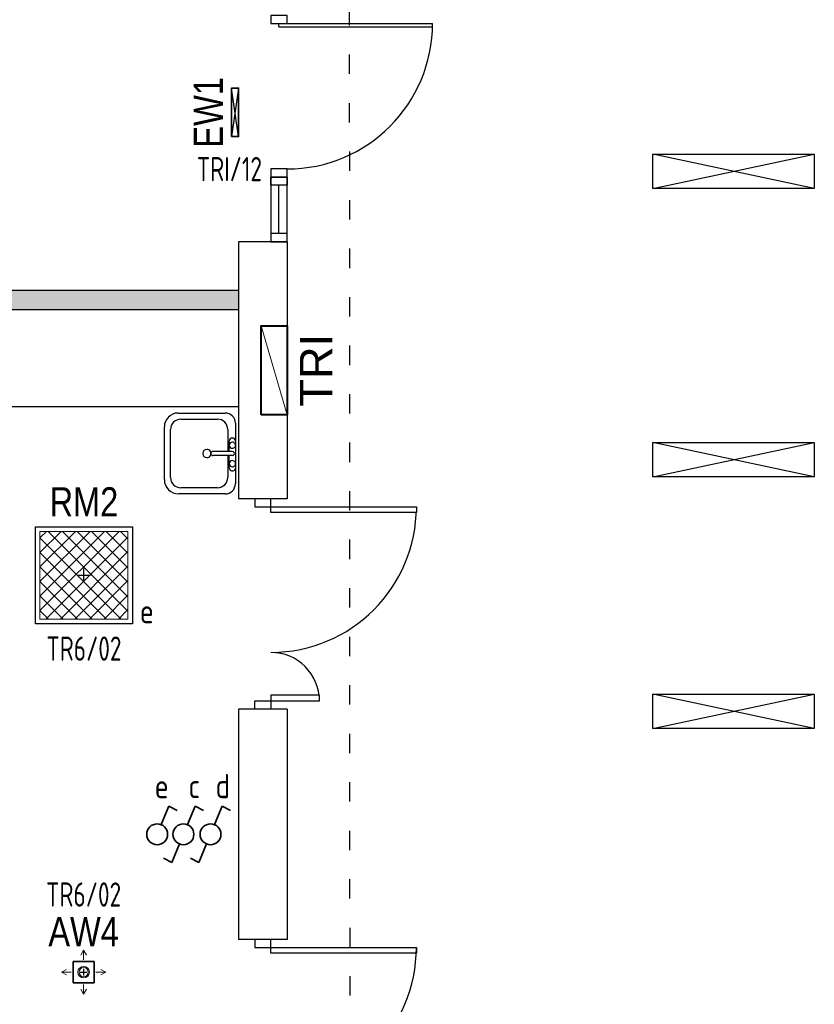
# Model space of a CAD drawing. Header units: millimetres. Extents: x -2994 to 13921, y -9859 to 2415.
# Tile 15 of 47: x 1141 to 1632, y -1295 to -686. Entities that reach past the tile are written whole.
import ezdxf
from ezdxf.enums import TextEntityAlignment as Align

# ---------------------------------------------------------------- set-up
doc = ezdxf.new("R2010")
doc.units = ezdxf.units.MM
doc.linetypes.add('ACAD_ISO03W100', pattern=[30, 12, -18])
doc.layers.get('DEFPOINTS').update_dxf_attribs({"color": 253, "true_color": 0x828282})
for name, color, linetype, true_color in [('A_bloki', 7, 'Continuous', 0x5e5e5e), ('A_kreskowanie', 7, 'Continuous', 0x5e5e5e), ('A_sc_istn', 253, 'Continuous', 0x828282), ('A_sc_proj', 7, 'Continuous', 0x5e5e5e), ('A_stolarka', 7, 'Continuous', 0x5e5e5e)]:
    doc.layers.add(name, color=color, linetype=linetype, true_color=true_color)
for name, color, linetype, lineweight in [('IE_OŚW_numery_obwodów', 7, 'Continuous', 35), ('IE_OŚW_oprawy awaryjne', 104, 'Continuous', 35), ('IE_OŚW_oprawy podstawowe', 1, 'Continuous', 30), ('IE_OŚW_łączniki', 1, 'Continuous', 35), ('IE_OŚW_łączniki nr', 30, 'Continuous', 35), ('IE_OŚW_łączniki_numeracja', 30, 'Continuous', 25), ('IE_SIŁA_Tablice', 202, 'Continuous', 40)]:
    doc.layers.add(name, color=color, linetype=linetype, lineweight=lineweight)
doc.styles.add('el', font='isocpeur.ttf', dxfattribs={"width": 0.8})
doc.styles.add('GENERATED_STYLE_1', font='arial.ttf')

# ---------------------------------------------------------------- blocks, each defined once
blk = doc.blocks.new('*U26')
for points in [[(35, 900), (35, 0), (0, 0), (0, 900)], [(-50, -100), (0, -100), (0, 0), (-50, 0)], [(950, 0), (950, -100), (900, -100), (900, 0)]]:
    blk.add_lwpolyline(points, close=True)
blk.add_arc((0, 0), 900, 0, 90)
blk = doc.blocks.new('jndf')
at = {"layer": 'A_stolarka', "ltscale": 2}
for p, q in [((6685.7, -1555593.7), (6685.7, -1556543.7)), ((6685.7, -1555593.7), (6705.7, -1555593.7)), ((6705.7, -1555593.7), (6705.7, -1556543.7))]:
    blk.add_line(p, q, dxfattribs=at)
for points in [[(5755.7, -1555643.7), (5805.7, -1555643.7), (5805.7, -1555543.7), (5755.7, -1555543.7)], [(6705.7, -1555643.7), (6755.7, -1555643.7), (6755.7, -1555543.7), (6705.7, -1555543.7)]]:
    blk.add_lwpolyline(points, close=True, dxfattribs=at)
blk.add_arc((6705.7, -1555643.7), 900, 180, 270, dxfattribs=at)
blk = doc.blocks.new('zlew_ 1 komora_ gospodarczy_ 01 - 500 x 440mm-1748953-1 PIĘTRO')
at = {"layer": 'A_bloki'}
for p, q in [((-14.54, 25.99), (18.13, 25.99)), ((-14.54, 25.99), (18.13, 25.99)), ((-13.27, 22.18), (16.41, 22.18)), ((-23.43, -11.66), (-23.43, 17.1)), ((-23.43, -11.66), (-23.43, 17.1)), ((-19.62, -6.9), (-19.62, 15.83)), ((22.76, 15.83), (22.76, -6.9)), ((26.57, 17.55), (26.57, -11.66)), ((26.57, 17.55), (26.57, -11.66)), ((0.3, -16.07), (0.3, -4.04)), ((2.84, -16.07), (2.84, -4.04)), ((20.22, -18.01), (-17.08, -18.01)), ((20.22, -18.01), (-17.08, -18.01)), ((0.3, -13.25), (-13.27, -13.25)), ((-7.32, -14.2), (0.3, -14.2)), ((9.19, -18.01), (-7.32, -18.01)), ((16.41, -13.25), (2.84, -13.25)), ((2.84, -14.2), (9.19, -14.2))]:
    blk.add_line(p, q, dxfattribs=at)
for centre, radius, start, end in [((-14.54, 17.1), 8.89, 90, 180), ((-14.54, 17.1), 8.89, 90, 180), ((18.13, 17.55), 8.44, 0, 90), ((18.13, 17.55), 8.44, 360, 90), ((-13.27, 15.83), 6.35, 90, 180), ((16.41, 15.83), 6.35, 360, 90), ((1.57, -0.32), 2.54, 360, 180), ((1.57, -0.32), 2.54, 180, 0), ((1.57, -4.04), 1.27, 360, 180), ((-17.08, -11.66), 6.35, 180, 270), ((-17.08, -11.66), 6.35, 180, 270), ((-13.27, -6.9), 6.35, 180, 270), ((16.41, -6.9), 6.35, 270, 0), ((20.22, -11.66), 6.35, 270, 0), ((20.22, -11.66), 6.35, 270, 0), ((-7.32, -16.11), 1.91, 90, 270), ((-4.78, -16.11), 1.9, 360, 180), ((-4.78, -16.11), 1.9, 180, 0), ((1.57, -16.07), 1.27, 180, 0), ((6.65, -16.11), 1.9, 0, 180), ((6.65, -16.11), 1.9, 180, 0), ((9.19, -16.11), 1.9, 270, 90)]:
    blk.add_arc(centre, radius, start, end, dxfattribs=at)
blk = doc.blocks.new('RM2')
at = {"layer": 'IE_OŚW_oprawy podstawowe', "lineweight": 5, "ltscale": 8}
h = blk.add_hatch(dxfattribs=at)
h.set_pattern_fill('ANSI37', color=256, scale=2, style=0)
h.set_pattern_definition([(45, (-750.6476, 71958.3213), (-4.49012806, 4.49012806), []), (135, (-750.6476, 71958.3213), (-4.49012806, -4.49012806), [])])
h.paths.add_polyline_path([(27.21, 27.11), (-27.21, 27.11), (-27.21, -27.11), (27.21, -27.11)])
at = {"layer": 'DEFPOINTS', "color": 251}
for p, q in [((-4.1, 0), (0, 0)), ((0, 0), (0, 4.1)), ((0, -4.1), (0, 0)), ((0, 0), (4.1, 0))]:
    blk.add_line(p, q, dxfattribs=at)
at = {"layer": 'IE_OŚW_oprawy podstawowe', "ltscale": 4}
for p, q in [((-30, 30), (30, 30)), ((-30, -30), (-30, 30)), ((30, 30), (30, -30)), ((30, -30), (-30, -30))]:
    blk.add_line(p, q, dxfattribs=at)
at = {"layer": 'IE_OŚW_oprawy podstawowe', "lineweight": 18, "ltscale": 4}
for p, q in [((-27.21, 27.11), (-27.21, -27.11)), ((-27.21, 27.11), (27.21, 27.11)), ((27.21, 27.11), (27.21, -27.11)), ((-27.21, -27.11), (27.21, -27.11))]:
    blk.add_line(p, q, dxfattribs=at)
at = {"layer": 'IE_OŚW_oprawy podstawowe', "style": 'GENERATED_STYLE_1', "width": 0.8}
blk.add_attdef('OZNA', text='', height=18, dxfattribs=at).set_placement((0, 31), align=Align.BOTTOM_CENTER)
blk = doc.blocks.new('A$C2E7F67DD')
at = {"layer": 'DEFPOINTS'}
for p, q in [((-2.05, 0), (0, 0)), ((0, 2.05), (0, 0)), ((0, 0), (0, -2.05)), ((0, 0), (2.05, 0))]:
    blk.add_line(p, q, dxfattribs=at)
at = {"layer": 'IE_OŚW_oprawy awaryjne', "lineweight": 15}
for p, q in [((-1.72, 10.58), (0, 13.7)), ((0, 7.64), (0, 13.7)), ((1.72, 10.58), (0, 13.7)), ((-10.57, 1.72), (-13.69, 0)), ((-7.64, 0), (-13.69, 0)), ((-10.57, -1.72), (-13.69, 0)), ((10.58, 1.72), (13.7, 0)), ((7.64, 0), (13.7, 0)), ((10.58, -1.72), (13.7, 0)), ((-1.72, -10.57), (0, -13.69)), ((0, -7.64), (0, -13.69)), ((1.72, -10.57), (0, -13.69))]:
    blk.add_line(p, q, dxfattribs=at)
at = {"layer": 'IE_OŚW_oprawy awaryjne'}
for p, q in [((-6.5, 6.5), (6.5, 6.5)), ((-6.5, -6.5), (-6.5, 6.5)), ((6.5, 6.5), (6.5, -6.5)), ((6.5, -6.5), (-6.5, -6.5))]:
    blk.add_line(p, q, dxfattribs=at)
at = {"layer": 'IE_OŚW_oprawy awaryjne', "lineweight": 18}
for radius in [3.57, 2.81]:
    blk.add_circle((0, 0), radius, dxfattribs=at)
at = {"layer": 'IE_OŚW_oprawy awaryjne', "style": 'GENERATED_STYLE_1', "width": 0.8}
blk.add_attdef('OZNA', text='', height=12, dxfattribs=at).set_placement((0, 10.67), align=Align.BOTTOM_CENTER)
blk = doc.blocks.new('A$C4F9644C9')
at = {"layer": 'IE_OŚW_oprawy awaryjne', "lineweight": 25}
for p, q in [((15, -2.16), (-15, 2.16)), ((-15, -2.16), (15, 2.16))]:
    blk.add_line(p, q, dxfattribs=at)
at = {"layer": 'IE_OŚW_oprawy awaryjne'}
blk.add_lwpolyline([(-15, 2.16), (15, 2.16), (15, -2.16), (-15, -2.16)], close=True, dxfattribs=at)
at = {"layer": 'IE_OŚW_oprawy awaryjne', "style": 'GENERATED_STYLE_1', "width": 0.8}
blk.add_attdef('OZNA', text='', height=18, dxfattribs=at).set_placement((0, 3.16), align=Align.BOTTOM_CENTER)
blk = doc.blocks.new('E_łącznik _schodowy_IP20')
at = {"layer": 'IE_OŚW_łączniki', "linetype": 'Continuous'}
for p, q in [((2.49, 5.98), (7.18, 17.34)), ((7.18, 17.34), (12.42, 14.68)), ((-2.49, -5.98), (-7.18, -17.34)), ((-7.18, -17.34), (-12.42, -14.68))]:
    blk.add_line(p, q, dxfattribs=at)
blk.add_circle((0, 0), 6.47, dxfattribs=at)
blk.add_circle((0, 0), 6.47, dxfattribs=at)
at = {"layer": 'IE_OŚW_łączniki_numeracja', "style": 'el', "width": 0.8}
for tag, p in [('3.ŚRODEK', (3.18, 22.34)), ('2.PRAWO', (9.47, -4.81))]:
    blk.add_attdef(tag, p, '', height=15, dxfattribs=at)
blk.add_attdef('1.LEWO', text='', height=15, dxfattribs=at).set_placement((-9.47, -4.81), align=Align.RIGHT)
blk = doc.blocks.new('E_łącznik_1-bieg_IP20')
at = {"layer": 'IE_OŚW_łączniki', "linetype": 'Continuous'}
for p, q in [((2.49, 5.98), (7.18, 17.34)), ((7.18, 17.34), (12.42, 14.68))]:
    blk.add_line(p, q, dxfattribs=at)
blk.add_circle((0, 0), 6.47, dxfattribs=at)
blk.add_circle((0, 0), 6.47, dxfattribs=at)
at = {"layer": 'IE_OŚW_łączniki_numeracja', "style": 'el', "width": 0.8}
for tag, p in [('3.ŚRODEK', (3.18, 22.34)), ('2.PRAWO', (9.47, -4.81))]:
    blk.add_attdef(tag, p, '', height=15, dxfattribs=at)
blk.add_attdef('1.LEWO', text='', height=15, dxfattribs=at).set_placement((-9.47, -4.81), align=Align.RIGHT)

msp = doc.modelspace()

# ---------------------------------------------------------------- hatches: boundary and pattern name
at = {"layer": 'A_kreskowanie', "ltscale": 2}
h = msp.add_hatch(color=256, dxfattribs=at)
h.dxf.hatch_style = 1
h.paths.add_polyline_path([(7.843, -865.1), (-4.157, -865.1), (-4.157, -1001.1), (7.843, -1001.1)])
h.paths.add_polyline_path([(152.04, -1033.1), (152.04, -1031.1), (7.843, -1031.1), (7.843, -1043.1), (152.04, -1043.1)])
h.paths.add_polyline_path([(140.04, -1043.1), (128.04, -1043.1), (128.04, -1053.1), (140.04, -1053.1)])
h.paths.add_polyline_path([(292.719, -1031.1), (252.04, -1031.1), (252.04, -1043.1), (292.719, -1043.1)])
h.paths.add_polyline_path([(280.719, -865.1), (268.719, -865.1), (268.719, -873.1), (268.719, -930.1), (268.719, -1031.1), (280.719, -1031.1)])
h.paths.add_polyline_path([(502.756, -865.1), (490.756, -865.1), (490.756, -1031.1), (410.931, -1031.1), (396.04, -1031.1), (396.04, -1043.1), (502.756, -1043.1)])
h.paths.add_polyline_path([(422.931, -1043.1), (410.931, -1043.1), (410.931, -1193.1), (422.931, -1193.1)])
h.paths.add_polyline_path([(140.04, -1153.546), (128.04, -1153.546), (128.04, -1193.1), (140.04, -1193.1)])
h.paths.add_polyline_path([(7.843, -1013.1), (-4.157, -1013.1), (-4.157, -1193.1), (7.843, -1193.1)])
h.paths.add_polyline_path([(-130.522, -1193.1), (-211.926, -1193.1), (-211.926, -1203.1), (-206.926, -1203.1), (-206.926, -1213.1, 0.0278424), (-206.368, -1223.1), (-130.522, -1223.1)])
h.paths.add_polyline_path([(-206.926, -1213.1), (-211.926, -1213.1), (-211.926, -1223.1), (-206.368, -1223.1, -0.0278424)], flags=17)
h.paths.add_polyline_path([(-206.926, -1203.1), (-211.926, -1203.1), (-211.926, -1213.1), (-206.926, -1213.1)], flags=17)
h.paths.add_polyline_path([(-223.96, -1505.1), (-263.96, -1505.1), (-263.96, -1605.1), (-223.96, -1605.1)])
h.paths.add_polyline_path([(-213.367, -1605.1), (-223.96, -1605.1), (-223.96, -1617.1), (-213.367, -1617.1)])
h.paths.add_polyline_path([(-204.46, -1605.1), (-213.367, -1605.1), (-213.367, -1617.1), (-204.46, -1617.1)])
h.paths.add_polyline_path([(85.04, -1605.1), (-64.46, -1605.1), (-64.46, -1617.1), (85.04, -1617.1)])
h.paths.add_polyline_path([(97.04, -1595.1), (85.04, -1595.1), (85.04, -1803.1), (97.04, -1803.1)])
h.paths.add_polyline_path([(399.04, -1363.1), (387.04, -1363.1), (97.04, -1363.1), (97.04, -1375.1), (387.04, -1375.1), (387.04, -1803.1), (399.04, -1803.1)])
h.paths.add_polyline_path([(1276.04, -853.1), (396.04, -853.1), (396.04, -865.1), (1276.04, -865.1)])
h.paths.add_polyline_path([(874.571, -865.1), (862.571, -865.1), (862.571, -1193.1), (874.571, -1193.1)])
h.paths.add_polyline_path([(1086.04, -865.1), (1074.04, -865.1), (1074.04, -1193.1), (1086.04, -1193.1)])
h.paths.add_polyline_path([(-432.96, -633.1), (-444.96, -633.1), (-444.96, -1053.1), (-432.96, -1053.1)])

# ---------------------------------------------------------------- linework, layer by layer
at = {"layer": 'A_bloki', "linetype": 'Continuous'}
msp.add_lwpolyline([(1086.04, -925.1), (1276.04, -925.1)], dxfattribs=at)
at = {"layer": 'A_sc_istn'}
for points in [[(1532.26, -768.95), (1632.26, -768.95), (1632.26, -790.163), (1532.26, -790.163)], [(1532.26, -947.245), (1632.26, -947.245), (1632.26, -968.458), (1532.26, -968.458)], [(1532.26, -1102.864), (1632.26, -1102.864), (1632.26, -1124.078), (1532.26, -1124.078)]]:
    msp.add_lwpolyline(points, close=True, dxfattribs=at)
for points in [[(1532.26, -790.163), (1632.26, -768.95)], [(1632.26, -790.163), (1532.26, -768.95)], [(1276.04, -823.1), (1276.04, -982.095)], [(1306.04, -823.1), (1306.04, -982.095)], [(1532.26, -968.458), (1632.26, -947.245)], [(1632.26, -968.458), (1532.26, -947.245)], [(1306.04, -982.095), (1276.04, -982.095)], [(1532.26, -1124.078), (1632.26, -1102.864)], [(1632.26, -1124.078), (1532.26, -1102.864)], [(1276.04, -1112.095), (1276.04, -1254.543)], [(1306.04, -1112.095), (1276.04, -1112.095)], [(1306.04, -1112.095), (1306.04, -1254.543)], [(1306.04, -1254.543), (1276.04, -1254.543)]]:
    msp.add_lwpolyline(points, dxfattribs=at)
at = {"layer": 'A_sc_proj', "ltscale": 2}
msp.add_line((1306.04, -823.1), (1276.04, -823.1), dxfattribs=at)
for points in [[(-223.96, -853.1), (1276.04, -853.1)], [(-223.96, -865.1), (1276.04, -865.1)]]:
    msp.add_lwpolyline(points, dxfattribs=at)
at = {"layer": 'A_stolarka', "ltscale": 2}
msp.add_line((1301.04, -818.1), (1301.04, -788.1), dxfattribs=at)
for points in [[(1306.04, -783.1), (1306.04, -788.1), (1296.04, -788.1), (1296.04, -783.1)], [(1296.04, -783.1), (1296.04, -823.1), (1306.04, -823.1), (1306.04, -783.1)], [(1306.04, -823.1), (1306.04, -818.1), (1296.04, -818.1), (1296.04, -823.1)]]:
    msp.add_lwpolyline(points, close=True, dxfattribs=at)
at = {"layer": 'A_stolarka'}
for centre, radius, start, end in [((1296.04, -987.095), 90, 270, 0), ((1296.04, -1107.095), 30, 0, 90)]:
    msp.add_arc(centre, radius, start, end, dxfattribs=at)
at = {"layer": 'IE_SIŁA_Tablice', "lineweight": 15}
msp.add_line((1306.04, -930.097), (1290.04, -875.097), dxfattribs=at)
at = {"layer": 'IE_SIŁA_Tablice'}
msp.add_lwpolyline([(1290.04, -930.097), (1290.04, -875.097), (1306.04, -875.097), (1306.04, -930.097)], close=True, dxfattribs=at)

# ---------------------------------------------------------------- block references
at = {"layer": 'A_bloki', "linetype": 'Continuous', "rotation": 90.00000000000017}
msp.add_blockref('zlew_ 1 komora_ gospodarczy_ 01 - 500 x 440mm-1748953-1 PIĘTRO', (1256.093, -955.627), dxfattribs=at)
at = {"layer": 'A_sc_istn', "xscale": 0.1, "yscale": 0.1, "zscale": 0.1, "rotation": 270}
msp.add_blockref('*U26', (1296.04, -1259.543), dxfattribs=at)
at = {"layer": 'A_stolarka', "xscale": 0.1, "yscale": 0.1, "zscale": 0.1, "rotation": 90.00000000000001}
msp.add_blockref('jndf', (-154258.334, -1358.673), dxfattribs=at)
at = {"layer": 'IE_OŚW_oprawy awaryjne', "ltscale": 3}
ref = msp.add_blockref('A$C4F9644C9', (1273.884, -743.1), dxfattribs=dict(at, rotation=90))
ref.add_attrib('OZNA', 'EW1', dxfattribs={"height": 18, "rotation": 90, "style": 'GENERATED_STYLE_1', "width": 0.8}).set_placement((1271.727, -743.1), align=Align.BOTTOM_CENTER)
at = {"layer": 'IE_OŚW_oprawy awaryjne'}
ref = msp.add_blockref('A$C2E7F67DD', (1180.147, -1274.844), dxfattribs=at)
ref.add_attrib('OZNA', 'AW4', dxfattribs={"height": 18, "style": 'GENERATED_STYLE_1', "width": 0.8}).set_placement((1180.147, -1264.172), align=Align.BOTTOM_CENTER)
at = {"layer": 'IE_OŚW_oprawy podstawowe', "ltscale": 0.5}
msp.add_blockref('RM2', (1180.348, -1029.341), dxfattribs=at).add_auto_attribs({'OZNA': 'RM2'})
at = {"layer": 'IE_OŚW_łączniki'}
ref = msp.add_blockref('E_łącznik_1-bieg_IP20', (1225.662, -1189.587), dxfattribs=at)
ref.add_attrib('2.PRAWO', 'e', (1224.104, -1167.308), dxfattribs={"layer": 'IE_OŚW_łączniki_numeracja', "height": 15, "style": 'el', "width": 0.8})
ref = msp.add_blockref('E_łącznik _schodowy_IP20', (1241.909, -1189.587), dxfattribs=at)
ref.add_attrib('3.ŚRODEK', 'c', (1245.091, -1167.244), dxfattribs={"layer": 'IE_OŚW_łączniki_numeracja', "height": 15, "style": 'el', "width": 0.8})
ref = msp.add_blockref('E_łącznik _schodowy_IP20', (1258.677, -1189.587), dxfattribs=at)
ref.add_attrib('3.ŚRODEK', 'd', (1261.859, -1167.244), dxfattribs={"layer": 'IE_OŚW_łączniki_numeracja', "height": 15, "style": 'el', "width": 0.8})

# ---------------------------------------------------------------- texts
at = {"layer": 'IE_OŚW_numery_obwodów', "color": 7, "lineweight": 25, "style": 'el', "width": 0.7}
for s, p in [('TRI/12', (1270.349, -778.153)), ('TR6/02', (1180.348, -1074.708)), ('TR6/02', (1180.147, -1226.782))]:
    msp.add_text(s, height=15, dxfattribs=at).set_placement(p, align=Align.MIDDLE)
at = {"layer": 'IE_OŚW_łączniki nr', "lineweight": 25, "style": 'el', "width": 0.8}
msp.add_text('e', height=15, dxfattribs=at).set_placement((1214.919, -1059.091))
at = {"layer": 'IE_SIŁA_Tablice', "style": 'GENERATED_STYLE_1'}
msp.add_text('TRI', height=20, rotation=90, dxfattribs=at).set_placement((1333.974, -902.584), align=Align.CENTER)

# ---------------------------------------------------------------- next in the draw order: wipeouts: each hides what was drawn before it
for points in [[(1386.04, -987.095), (1386.04, -990.595), (1296.04, -990.595), (1296.04, -987.095)], [(1326.04, -1107.095), (1326.04, -1103.595), (1296.04, -1103.595), (1296.04, -1107.095)]]:
    msp.add_wipeout(points).dxf.layer = 'A_stolarka'

# ---------------------------------------------------------------- next in the draw order: wipeouts: each hides what was drawn before it
for points in [[(1386.04, -987.095), (1386.04, -990.595), (1296.04, -990.595), (1296.04, -987.095)], [(1326.04, -1107.095), (1326.04, -1103.595), (1296.04, -1103.595), (1296.04, -1107.095)]]:
    msp.add_wipeout(points).dxf.layer = 'A_stolarka'

# ---------------------------------------------------------------- next in the draw order: wipeouts: each hides what was drawn before it
for points in [[(1386.04, -987.095), (1386.04, -990.595), (1296.04, -990.595), (1296.04, -987.095)], [(1326.04, -1107.095), (1326.04, -1103.595), (1296.04, -1103.595), (1296.04, -1107.095)]]:
    msp.add_wipeout(points).dxf.layer = 'A_stolarka'

# ---------------------------------------------------------------- next in the draw order: linework, layer by layer
at = {"layer": 'A_stolarka'}
for points in [[(1286.04, -982.095), (1286.04, -987.095), (1296.04, -987.095), (1296.04, -982.095)], [(1386.04, -990.595), (1296.04, -990.595), (1296.04, -987.095), (1386.04, -987.095)], [(1286.04, -1112.095), (1286.04, -1107.095), (1296.04, -1107.095), (1296.04, -1112.095)], [(1326.04, -1103.595), (1296.04, -1103.595), (1296.04, -1107.095), (1326.04, -1107.095)]]:
    msp.add_lwpolyline(points, close=True, dxfattribs=at)
at = {"layer": 'IE_OŚW_oprawy podstawowe', "color": 0, "linetype": 'ACAD_ISO03W100'}
msp.add_lwpolyline([(-473.008, -557.358), (1344.474, -557.358), (1345.041, -1869.687), (-282.96, -1872.795), (-282.96, -1213.294), (-473.008, -1213.294)], close=True, dxfattribs=at)

doc.saveas('drawing.dxf')
